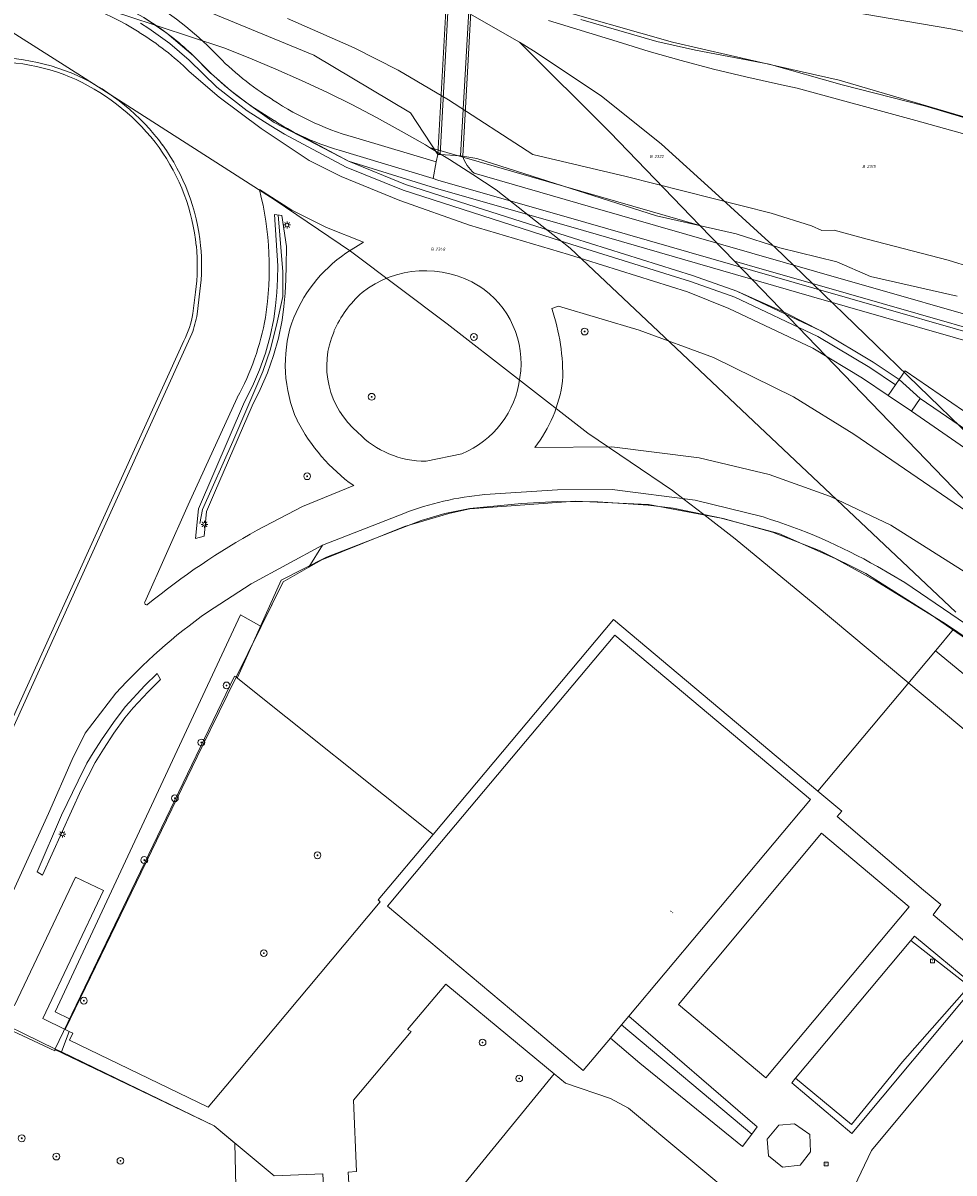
# Model space of a CAD drawing. Header units: metres. Extents: x 207466 to 209466, y 475780 to 477780.
# Tile 42 of 189: x 207701 to 207811, y 476785 to 476920. Entities that reach past the tile are written whole.
import ezdxf
from ezdxf.enums import TextEntityAlignment as Align

# ---------------------------------------------------------------- set-up
doc = ezdxf.new("R2010")
doc.units = ezdxf.units.M
doc.linetypes.add('IE-TERREINAFSCHEIDING-KUNSTMATIG', pattern=[0])
doc.layers.get('0').update_dxf_attribs({"color": 253, "linetype": 'CONTINUOUS'})
for name, color, linetype, lineweight, true_color in [('B-OG-WA-SLOOT_WATER-A', 7, 'CONTINUOUS', 0, 0x478c9a), ('B-RO-GR-BEPLANTING_CULTUUR_BODEMBEDEKKER-GV', 7, 'CONTINUOUS', 0, 0x6d8a47), ('B-RO-GR-BEPLANTING_CULTUUR_BOSPLANTSOEN-GV', 7, 'CONTINUOUS', 0, 0x6d8a47), ('B-RO-GR-BEPLANTING_CULTUUR_HEESTERS-GV', 7, 'CONTINUOUS', 0, 0x6d8a47), ('B-RO-GR-BOOM-S', 7, 'CONTINUOUS', 0, 0x6d8a47), ('B-RO-GR-GRAS-GV', 7, 'CONTINUOUS', 0, 0x6d8a47), ('B-RO-GR-GROENVOORZIENING-GV', 7, 'CONTINUOUS', 0, 0x6d8a47), ('B-RO-OG-BEBOUWING-GV', 7, 'CONTINUOUS', 0, 0xa50000), ('B-RO-OG-BEBOUWING_BASSIN-GV', 7, 'CONTINUOUS', 0, 0xa50000), ('B-RO-OG-WATER_SLOOT-GV', 7, 'CONTINUOUS', 0, 0x478c9a)]:
    doc.layers.add(name, color=color, linetype=linetype, lineweight=lineweight, true_color=true_color)
for name, color, linetype, lineweight in [('B-RO-IE-TERREINAFSCHEIDING_KUNSTMATIG_HEKWERK-G', 253, 'IE-TERREINAFSCHEIDING-KUNSTMATIG', 0), ('B-RO-KL-ET_LS_OV_LICHTMAST-S', 253, 'CONTINUOUS', 0), ('B-RO-KW-KUNSTWERK_DEK-GV', 253, 'CONTINUOUS', 0), ('B-RO-OG-BEBOUWING-T18', 7, 'CONTINUOUS', 0), ('B-RO-OG-TERREIN_CULTUURSCHEIDING-GV', 253, 'CONTINUOUS', 0), ('B-RO-RI-GWA_RIOOLPUT-S', 253, 'CONTINUOUS', 0), ('B-RO-VH-VERHARDING_ASFALT-GV', 253, 'CONTINUOUS', 0), ('B-RO-VH-VERHARDING_BEDRIJFSVLOERPLAAT-GV', 253, 'CONTINUOUS', 0), ('B-RO-VH-VERHARDING_BETON-GV', 253, 'CONTINUOUS', 0), ('B-RO-VH-VERHARDING_HALFVERHARDING-GV', 253, 'CONTINUOUS', 0), ('B-RO-VH-VERHARDING_TEGEL-GV', 253, 'CONTINUOUS', 0), ('B-WE-KG-GRENS_PERCEEL-GV', 150, 'CONTINUOUS', 18), ('B-WE-KG-GRENS_PERCEEL-S', 150, 'CONTINUOUS', 25)]:
    doc.layers.add(name, color=color, linetype=linetype, lineweight=lineweight)
doc.styles.add('NLCS-ISO', font='NLCS-ISO.ttf')
doc.styles.add('NLCS-ISO-M200-T18', font='NLCS-ISO.ttf', dxfattribs={"height": 1.8})

# ---------------------------------------------------------------- blocks, each defined once
blk = doc.blocks.new('SKL-ET_OV_LICHTMAST-SO1')
at = {"color": 0, "linetype": 'ByBlock', "lineweight": -2}
blk.add_circle((0, 0), 1, dxfattribs=at)
for points in [[(-1.25, 0), (-2, 0)], [(-1.4142, 1.4142), (-0.8839, 0.8839)], [(0, 2), (0, 1.25)], [(0.8839, 0.8839), (1.4142, 1.4142)], [(2, 0), (1.25, 0)], [(-1.4142, -1.4142), (-0.8839, -0.8839)], [(0, -1.25), (0, -2)], [(0.8839, -0.8839), (1.4142, -1.4142)]]:
    blk.add_open_spline(points, degree=1, dxfattribs=at)
blk = doc.blocks.new('SRI-PUT_INSPECTIEPUT_RIOOLPUT-SO1')
at = {"color": 0, "linetype": 'ByBlock', "lineweight": -2, "flags": 128}
blk.add_lwpolyline([(-1.125, -1.125), (1.125, -1.125), (1.125, 1.125), (-1.125, 1.125), (-1.125, -1.125)], dxfattribs=at)
at = {"color": 0, "linetype": 'ByBlock', "lineweight": -2, "insert": (0, 0.2828), "char_height": 1.5, "attachment_point": 5, "line_spacing_factor": 0.8, "style": 'NLCS-ISO'}
blk.add_mtext('{\\C0;r}', dxfattribs=at)
blk = doc.blocks.new('SGR-BOOM_01-SO1')
at = {"linetype": 'Continuous'}
h = blk.add_hatch(color=0, dxfattribs=at)
edge = h.paths.add_edge_path()
edge.add_arc((0, 0), 0.25, 0, 360)
at = {"color": 0, "linetype": 'ByBlock', "lineweight": -2}
for radius in [2, 0.25]:
    blk.add_circle((0, 0), radius, dxfattribs=at)
blk = doc.blocks.new('SKG-PERCEELNUMMER-SO')
at = {"style": 'NLCS-ISO', "oblique": 10, "flags": 1}
blk.add_attdef('GEMEENTECODE', text='', height=1.8, dxfattribs=at).set_placement((0, 2.55), align=Align.MIDDLE_CENTER)
at = {"style": 'NLCS-ISO', "oblique": 10}
blk.add_attdef('SECTIE', text='', height=1.8, dxfattribs=at).set_placement((-0.5, 0), align=Align.MIDDLE_RIGHT)
blk.add_attdef('PERCEELNUMMER', text='', height=1.8, dxfattribs=at).set_placement((0.5, 0), align=Align.MIDDLE_LEFT)

msp = doc.modelspace()

# ---------------------------------------------------------------- linework, layer by layer
at = {"layer": 'B-OG-WA-SLOOT_WATER-A', "flags": 128}
for points in [[(207732.16, 476920.89), (207740, 476917.43), (207745.18, 476914.79), (207751.11, 476911.3), (207761.05, 476904.88), (207772.06, 476902.29), (207789.14, 476897.98), (207793.86, 476896.48), (207795.08, 476895.91), (207796.54, 476895.95), (207800.43, 476894.9), (207809.99, 476892.43), (207823.89, 476888.1)], [(207820.1, 476904.98), (207806.16, 476908.88), (207792.2, 476912.7), (207789.99, 476913.16), (207786.15, 476914.01), (207782.33, 476914.93), (207778.53, 476915.94), (207774.75, 476917.02), (207770.99, 476918.18), (207762.89, 476920.66)]]:
    msp.add_lwpolyline(points, dxfattribs=at)
at = {"layer": 'B-RO-GR-BEPLANTING_CULTUUR_BODEMBEDEKKER-GV', "flags": 128}
msp.add_lwpolyline([(207772.36, 476803.42), (207771.49, 476802.38), (207786.83, 476789.53), (207787.46, 476790.39), (207772.36, 476803.42)], dxfattribs=at)
at = {"layer": 'B-RO-GR-BEPLANTING_CULTUUR_BOSPLANTSOEN-GV', "flags": 128}
for points in [[(207726.1, 476843.32), (207729.04, 476849.29), (207726.63, 476850.66), (207704.79, 476803.94), (207706.57, 476803.05), (207722.09, 476835.18), (207726.1, 476843.32)], [(207810.6, 476848.98), (207808.51, 476846.49), (207808.46, 476846.43), (207821.56, 476835.69)], [(207824.52, 476839.32), (207810.6, 476848.98)]]:
    msp.add_lwpolyline(points, dxfattribs=at)
at = {"layer": 'B-RO-GR-BEPLANTING_CULTUUR_HEESTERS-GV', "flags": 128}
msp.add_lwpolyline([(207731.5, 476897.71), (207730.62, 476897.83), (207731, 476891.75), (207730.97, 476890.18), (207730.89, 476888.62), (207730.74, 476887.07), (207730.53, 476885.52), (207730.11, 476883.49), (207729.55, 476881.49), (207728.86, 476879.53), (207728.04, 476877.61), (207727.1, 476875.76), (207721.66, 476863.17), (207721.33, 476859.66), (207722.35, 476859.92), (207722.6, 476862.85), (207723.55, 476865.03), (207727.98, 476875.28), (207728.95, 476877.19), (207729.8, 476879.17), (207730.51, 476881.2), (207731.08, 476883.27), (207731.52, 476885.37), (207731.73, 476886.96), (207731.89, 476888.55), (207731.97, 476890.15), (207732, 476891.75), (207732.02, 476894.05), (207731.5, 476897.71)], dxfattribs=at)
at = {"layer": 'B-RO-GR-GRAS-GV', "flags": 128}
for points in [[(207740.6, 476906.72), (207749.68, 476904.02), (207749.88, 476904.89), (207746.63, 476909.78), (207735.27, 476916.57), (207719.25, 476923.19), (207710.3, 476926.62), (207705.74, 476928.21), (207697.28, 476930.12), (207686.95, 476932.04), (207674.03, 476935.16)], [(207828.19, 476916.02), (207810.29, 476919.68), (207794.85, 476922.3)], [(207766.7, 476920.77), (207775.64, 476918.17), (207780.2, 476917.17), (207788.89, 476915.5), (207797.5, 476913.08), (207807.2, 476910.59), (207816.54, 476907.83)], [(207733.77, 476907.08), (207739.35, 476904.09), (207749.59, 476900.9), (207767.02, 476895.92), (207793.86, 476888.16), (207819.05, 476880.95), (207841.54, 476874.43)], [(207794.14, 476889.12), (207767.3, 476896.88), (207749.87, 476901.86), (207749.3, 476902.04), (207738.26, 476905.39)], [(207775.62, 476897.64), (207754.46, 476904.41), (207752.79, 476904.69)], [(207739.35, 476904.09), (207746.05, 476901.35), (207754.36, 476898.69), (207765.86, 476895.01), (207779.86, 476890.62), (207785.09, 476888.8), (207794.98, 476884.11), (207801.14, 476880.42), (207804.19, 476878.37), (207804.91, 476879.42), (207832.39, 476860.57)], [(207841.54, 476874.43), (207819.05, 476880.95), (207793.86, 476888.16), (207767.02, 476895.92), (207749.59, 476900.9), (207739.35, 476904.09)], [(207754.14, 476902.66), (207767.85, 476898.72), (207794.52, 476891.07), (207819.73, 476883.85), (207841.34, 476877.64)], [(207811.04, 476888.21), (207800.83, 476890.51), (207796.86, 476892.22), (207790.16, 476893.9), (207785.02, 476895.53), (207775.62, 476897.64)], [(207841.83, 476875.39), (207819.32, 476881.91), (207794.14, 476889.12)]]:
    msp.add_lwpolyline(points, dxfattribs=at)
at = {"layer": 'B-RO-GR-GRAS-GV'}
for centre, radius, start, end in [((207696.67, 476890.82), 37.44, 43.8345, 60.4897), ((207748.07, 476940.14), 33.79, 223.7986, 238.4691), ((207749.6, 476940.21), 34.68, 236.374, 254.9657), ((207745.65, 476931.82), 27.45, 244.3541, 254.363), ((207757.25, 476906.2), 4.71, 198.6214, 228.6546)]:
    msp.add_arc(centre, radius, start, end, dxfattribs=at)
at = {"layer": 'B-RO-GR-GROENVOORZIENING-GV', "flags": 128}
for points in [[(207716.25, 476920.36), (207715.25, 476921.01)], [(207714.86, 476920.36), (207715.84, 476919.73), (207718.29, 476917.95), (207720.56, 476915.97), (207723.82, 476912.81), (207727.42, 476910), (207730.21, 476908.24), (207731.8, 476907.27), (207739.07, 476903.4), (207745.76, 476900.66), (207765.63, 476894.29), (207779.62, 476889.91), (207784.85, 476888.09), (207794.6, 476883.46), (207800.74, 476879.79), (207803.77, 476877.75), (207804.19, 476878.37), (207801.14, 476880.42), (207794.98, 476884.11), (207785.09, 476888.8), (207779.86, 476890.62), (207765.86, 476895.01), (207754.36, 476898.69), (207746.05, 476901.35), (207739.35, 476904.09), (207733.77, 476907.08)], [(207730.62, 476908.86), (207727.85, 476910.61)], [(207717.18, 476843.06), (207716.8, 476843.77), (207715.36, 476842.37), (207713.05, 476839.83), (207711.65, 476837.99), (207710.24, 476835.94), (207709.28, 476834.43), (207708.52, 476833.19), (207707.49, 476831.11), (207705.55, 476827.09), (207702.69, 476820.42), (207703.31, 476820.02), (207707.86, 476830.06), (207709.51, 476833.3), (207710.47, 476834.84), (207711.69, 476836.73), (207713.01, 476838.55), (207713.96, 476839.71), (207715.74, 476841.61), (207717.18, 476843.06)], [(207805.57, 476812.33), (207812.45, 476806.94), (207804.58, 476798.03), (207798.6, 476790.68), (207792, 476796.11), (207791.54, 476795.57), (207798.61, 476789.6), (207813.1, 476806.97), (207805.99, 476812.83), (207805.57, 476812.33)]]:
    msp.add_lwpolyline(points, dxfattribs=at)
at = {"layer": 'B-RO-GR-GROENVOORZIENING-GV'}
for centre, radius, start, end in [((207697.23, 476891.53), 34.53, 46.3186, 56.5791), ((207751.94, 476945.12), 42.08, 222.8399, 235.0896), ((207745.55, 476931.62), 27.22, 236.7252, 244.3542)]:
    msp.add_arc(centre, radius, start, end, dxfattribs=at)
at = {"layer": 'B-RO-IE-TERREINAFSCHEIDING_KUNSTMATIG_HEKWERK-G', "flags": 128}
for points in [[(207657.55, 476887.64), (207665.68, 476905.53), (207666.46, 476907.17), (207668.34, 476910.28), (207669.86, 476912.47), (207672.21, 476915.22), (207673.95, 476916.93), (207676.4, 476919.01), (207678.86, 476920.71), (207682.29, 476922.54), (207685.2, 476923.84), (207688.23, 476924.85), (207691.33, 476925.57), (207696.92, 476926.08), (207702.51, 476925.68), (207705.85, 476924.96), (207709.1, 476923.93), (207712.24, 476922.61), (207715.25, 476921.01), (207717.94, 476919.17), (207721.08, 476916.51), (207723.2, 476914.38), (207725.46, 476912.41), (207727.85, 476910.61), (207730.58, 476908.63), (207739.35, 476904.09), (207746.05, 476901.35), (207754.36, 476898.69), (207765.86, 476895.01), (207779.86, 476890.62), (207785.09, 476888.8), (207790.96, 476886.16), (207794.98, 476884.11), (207801.14, 476880.42), (207804.19, 476878.37)], [(207721.83, 476861.44), (207722.14, 476863.08), (207725.7, 476871.09), (207729.26, 476879.33), (207730.15, 476881.97), (207730.94, 476885.14), (207731.61, 476888.17), (207731.6, 476891.05), (207731.07, 476897.77)], [(207721.83, 476861.44), (207722.14, 476863.08), (207725.7, 476871.09), (207729.26, 476879.33), (207730.15, 476881.97), (207730.94, 476885.14), (207731.61, 476888.17), (207731.6, 476891.05), (207731.07, 476897.77)], [(207804.19, 476878.37), (207806.69, 476876.14)], [(207854.07, 476843.65), (207830.85, 476859.61), (207806.69, 476876.14)], [(207734.68, 476856.29), (207736.21, 476857.16), (207745.92, 476861.09), (207751.15, 476862.62), (207753.62, 476863.17), (207766.04, 476864.05), (207774.68, 476863.67), (207783.25, 476862.07), (207790.02, 476860.27), (207796.68, 476857.29), (207801.39, 476854.72), (207809.66, 476849.63), (207810.6, 476848.98)], [(207726.1, 476843.32), (207731.64, 476854.57), (207734.68, 476856.29)], [(207808.51, 476846.49), (207810.6, 476848.98)], [(207810.6, 476848.98), (207824.52, 476839.32), (207837.43, 476830.38), (207856.41, 476816.92), (207861.11, 476812.99), (207866.79, 476807.51), (207873.14, 476800.1), (207877.75, 476793.51), (207887.44, 476779.35), (207898.71, 476763.29), (207907.5, 476750.51), (207922.81, 476728.55)], [(207794.6, 476829.92), (207808.46, 476846.43)], [(207808.46, 476846.43), (207808.51, 476846.49)], [(207705.98, 476801.83), (207722.09, 476835.18), (207726.1, 476843.32)], [(207704.84, 476799.53), (207704.76, 476799.35), (207695.33, 476803.73), (207692.77, 476800.29), (207686.86, 476795.23), (207680.24, 476791.26), (207673.9, 476788.85), (207668.58, 476787.77), (207662.24, 476787.96), (207655.8, 476788.99), (207650.8, 476790.98), (207645.29, 476794.19)]]:
    msp.add_lwpolyline(points, dxfattribs=at)
at = {"layer": 'B-RO-KW-KUNSTWERK_DEK-GV', "flags": 128}
msp.add_lwpolyline([(207754.02, 476926.66), (207753.78, 476926.67), (207753.68, 476926.67), (207751.32, 476926.79), (207751.08, 476926.81), (207749.88, 476904.89), (207750.12, 476904.87), (207752.55, 476904.71), (207752.79, 476904.69), (207754.02, 476926.66)], dxfattribs=at)
at = {"layer": 'B-RO-OG-BEBOUWING-GV', "flags": 128}
for points in [[(207793.77, 476828.92), (207770.7, 476848.28), (207750.31, 476823.99), (207743.92, 476816.37), (207760.96, 476802.07), (207766.99, 476797.01), (207770.18, 476800.81), (207771.49, 476802.38), (207772.36, 476803.42), (207793.77, 476828.92)], [(207788.66, 476788.93), (207788.81, 476786.97), (207790.47, 476785.65), (207792.55, 476785.87), (207793.75, 476787.46), (207793.66, 476789.47), (207791.89, 476790.76), (207790.02, 476790.58), (207788.66, 476788.93)]]:
    msp.add_lwpolyline(points, dxfattribs=at)
at = {"layer": 'B-RO-OG-BEBOUWING_BASSIN-GV', "flags": 128}
for points in [[(207795.06, 476824.95), (207778.19, 476804.79), (207788.51, 476796.16), (207805.38, 476816.28), (207795.06, 476824.95)], [(207832.27, 476758.39), (207845.85, 476774.7), (207812.98, 476802.07), (207800.96, 476787.61), (207798.49, 476782.49), (207832.27, 476758.39)]]:
    msp.add_lwpolyline(points, dxfattribs=at)
at = {"layer": 'B-RO-OG-TERREIN_CULTUURSCHEIDING-GV', "flags": 128}
for points in [[(207720.59, 476914.66), (207724.1, 476911.61), (207729.04, 476907.95), (207734.69, 476904.18), (207738.46, 476902.3), (207745.38, 476899.46), (207753.61, 476896.57), (207765.26, 476893.1), (207779.26, 476888.71), (207784.13, 476886.76), (207794.02, 476882.07), (207799.89, 476878.55), (207802.92, 476876.51), (207803.77, 476877.75), (207800.74, 476879.79), (207794.6, 476883.46), (207784.85, 476888.09), (207779.62, 476889.91), (207765.63, 476894.29), (207745.76, 476900.66), (207739.07, 476903.4), (207731.8, 476907.27), (207730.21, 476908.24), (207727.42, 476910), (207723.82, 476912.81), (207720.56, 476915.97), (207718.29, 476917.95), (207715.84, 476919.73), (207714.86, 476920.36)], [(207739.04, 476893.25), (207741.09, 476894.54), (207736.75, 476896.3), (207732.67, 476898.33), (207728.85, 476900.76)], [(207731.5, 476897.71), (207732.02, 476894.05), (207732, 476891.75), (207731.97, 476890.15), (207731.89, 476888.55), (207731.73, 476886.96), (207731.52, 476885.37), (207731.08, 476883.27), (207730.51, 476881.2), (207729.8, 476879.17), (207728.95, 476877.19), (207727.98, 476875.28), (207723.55, 476865.03), (207722.6, 476862.85), (207722.35, 476859.92), (207721.33, 476859.66), (207721.66, 476863.17), (207727.1, 476875.76), (207728.04, 476877.61), (207728.86, 476879.53), (207729.55, 476881.49), (207730.11, 476883.49), (207730.53, 476885.52), (207730.74, 476887.07), (207730.89, 476888.62), (207730.97, 476890.18), (207731, 476891.75), (207730.62, 476897.83), (207731.5, 476897.71)], [(207721.01, 476886.16), (207721.32, 476888.66)], [(207943.08, 476714.14), (207926.9, 476737.4), (207921.18, 476745.64), (207909.05, 476763.1), (207891.93, 476787.92), (207876.45, 476810.24), (207871.06, 476817.38), (207865.02, 476824.26), (207857.45, 476831.17), (207849.62, 476837.05), (207818.87, 476858.25), (207798.86, 476871.93), (207791.76, 476876.33), (207782.34, 476880.97), (207773.59, 476884.21), (207764.09, 476887.02), (207763.29, 476886.74)], [(207687.61, 476811.83), (207696.98, 476832.38), (207707, 476854.41), (207719.95, 476882.93)], [(207726.23, 476876.24), (207720.47, 476863.62), (207715.34, 476852.17)], [(207854.07, 476843.65), (207830.85, 476859.61), (207806.69, 476876.14), (207805.67, 476874.65), (207813.56, 476869.2), (207830.16, 476857.78), (207854.22, 476841.29), (207861.61, 476835.66), (207868.02, 476829.81), (207873.56, 476823.92), (207878.88, 476817.23), (207892.8, 476797.26), (207909.66, 476772.97), (207926.35, 476748.86), (207943.29, 476724.44), (207959.86, 476700.52), (207976.61, 476676.4), (207993.21, 476652.43)], [(207761.29, 476870.36), (207770.37, 476870.45), (207780.66, 476869.17), (207788.88, 476867.21), (207796.12, 476864.6), (207803.21, 476861.22), (207813.05, 476855.05), (207837.46, 476838.35), (207857.11, 476824.62), (207865.2, 476818.07), (207871.4, 476812.1), (207877.26, 476805.25), (207882.52, 476798.16), (207898.46, 476775.08), (207915.06, 476751.11), (207916.75, 476748.67), (207933.13, 476725.06), (207940.08, 476714.93), (207941.32, 476712.97)], [(207748.47, 476868.77), (207752.68, 476869.64)], [(207728.59, 476860.63), (207733.93, 476863.42), (207739.95, 476865.89)], [(207788.18, 476862.2), (207780.18, 476864.19), (207770.4, 476865.42), (207763.94, 476865.4), (207755.4, 476864.84)], [(207734.68, 476856.29), (207731.64, 476854.57), (207729.04, 476849.29), (207726.1, 476843.32), (207749.3, 476824.8), (207770.54, 476850.11), (207794.6, 476829.92), (207808.46, 476846.43), (207808.51, 476846.49), (207810.6, 476848.98), (207809.66, 476849.63), (207801.39, 476854.72), (207796.68, 476857.29), (207790.02, 476860.27), (207783.25, 476862.07), (207774.68, 476863.67), (207766.04, 476864.05), (207753.62, 476863.17), (207751.15, 476862.62), (207745.92, 476861.09), (207736.21, 476857.16), (207734.68, 476856.29)], [(207745.85, 476862.62), (207736.28, 476858.87), (207734.68, 476856.29), (207736.21, 476857.16), (207745.92, 476861.09), (207751.15, 476862.62), (207753.62, 476863.17), (207766.04, 476864.05), (207774.68, 476863.67), (207783.25, 476862.07), (207790.02, 476860.27), (207796.68, 476857.29), (207801.39, 476854.72), (207809.66, 476849.63), (207810.6, 476848.98)], [(207729.04, 476849.29), (207731.64, 476854.57), (207734.68, 476856.29), (207736.28, 476858.87), (207727.86, 476854.31), (207722.74, 476850.99)], [(207940.02, 476703.16), (207938.88, 476706.88), (207936.09, 476711.87), (207920.72, 476734.09), (207919.4, 476735.99), (207898.36, 476766.37), (207879.98, 476792.95), (207873.7, 476801.67), (207868.26, 476808.14), (207861.7, 476814.47), (207854.91, 476820.07), (207848.12, 476824.85), (207831.95, 476836.04), (207804.88, 476854.49), (207801.64, 476856.37)], [(207711.95, 476841.44), (207708.32, 476836.75), (207706.79, 476833.65), (207704, 476827.29), (207697.61, 476813.31), (207694.77, 476807.21), (207700.02, 476804.67), (207707.2, 476819.78), (207710.49, 476818.23), (207703.33, 476803.13), (207705.98, 476801.83), (207706.57, 476803.05), (207704.79, 476803.94), (207726.63, 476850.66), (207729.04, 476849.29)], [(207810.6, 476848.98), (207824.52, 476839.32)], [(207821.56, 476835.69), (207808.46, 476846.43), (207794.6, 476829.92), (207797.44, 476827.54), (207796.91, 476826.92), (207807.05, 476818.27), (207809.11, 476816.55), (207808.21, 476815.34), (207814.65, 476809.92)], [(207717.18, 476843.06), (207715.74, 476841.61), (207713.96, 476839.71), (207713.01, 476838.55), (207711.69, 476836.73), (207710.47, 476834.84), (207709.51, 476833.3), (207707.86, 476830.06), (207703.31, 476820.02), (207702.69, 476820.42), (207705.55, 476827.09), (207707.49, 476831.11), (207708.52, 476833.19), (207709.28, 476834.43), (207710.24, 476835.94), (207711.65, 476837.99), (207713.05, 476839.83), (207715.36, 476842.37), (207716.8, 476843.77), (207717.18, 476843.06)], [(207749.3, 476824.8), (207726.1, 476843.32), (207722.09, 476835.18), (207706.57, 476803.05), (207705.98, 476801.83), (207706.44, 476801.6), (207706.86, 476801.4), (207706.49, 476800.58), (207722.83, 476792.72), (207724.89, 476795.17), (207743.07, 476816.9), (207742.83, 476817.1), (207749.3, 476824.8)], [(207805.57, 476812.33), (207792, 476796.11), (207798.6, 476790.68), (207804.58, 476798.03), (207812.45, 476806.94), (207805.57, 476812.33)], [(207763.56, 476796.64), (207759.26, 476800.19), (207750.79, 476807.19), (207746.3, 476801.83), (207746.71, 476801.6), (207739.93, 476793.51), (207740.3, 476785.14), (207739.31, 476785.06), (207739.56, 476780.4), (207740.53, 476780.46), (207740.97, 476773.38), (207753.04, 476773.2), (207755.07, 476776.11), (207749.89, 476779.92), (207763.56, 476796.64)], [(207699.57, 476769.8), (207705.88, 476769.43), (207705.77, 476771.28), (207710.29, 476773.73), (207732.86, 476773.49), (207732.53, 476767.87), (207737.05, 476767.6), (207736.75, 476773.44), (207736.62, 476778.68), (207737.18, 476778.7), (207736.98, 476781.22), (207736.5, 476781.2), (207736.31, 476784.84), (207730.59, 476784.62), (207723.53, 476790.5), (207705.52, 476799.2), (207704.84, 476799.53), (207695.48, 476804.08)], [(207770.18, 476793.72), (207764.89, 476795.54), (207763.56, 476796.64), (207749.89, 476779.92), (207755.07, 476776.11), (207757.93, 476780.23), (207773.02, 476769.67), (207776.53, 476774.96), (207779.6, 476772.83), (207786.05, 476781.11), (207772.33, 476792.59), (207770.18, 476793.72)]]:
    msp.add_lwpolyline(points, dxfattribs=at)
at = {"layer": 'B-RO-OG-TERREIN_CULTUURSCHEIDING-GV'}
for centre, radius, start, end in [((207697.49, 476892.2), 32.07, 57.5683, 83.7186), ((207697.71, 476891.45), 32.58, 45.4143, 58.6007), ((207697.35, 476891.5), 24.31, 65.9687, 96.9025), ((207696.41, 476890.44), 25.66, 36.4815, 65.0041), ((207697.36, 476891.64), 24.18, 5.8496, 35.5449), ((207692.22, 476891.51), 37.78, 351.1372, 14.1611), ((207697.96, 476891.83), 23.57, 352.2677, 5.5455), ((207748.64, 476879.19), 17.02, 124.3286, 159.8624), ((207748.38, 476879.13), 12.06, 58.5592, 128.1214), ((207748.84, 476880.31), 10.82, 350.9929, 57.3691), ((207749.61, 476878.86), 13.06, 131.6501, 156.5555), ((207740.13, 476878.92), 24.44, 358.2661, 18.6553), ((207710.76, 476887.72), 10.36, 332.4869, 351.3062), ((207699.69, 476890.88), 30.31, 331.1304, 350.1546), ((207748.02, 476880.14), 16.13, 162.2524, 204), ((207746.93, 476879.98), 10.15, 156.3367, 230.3789), ((207748.5, 476879.93), 11.1, 292.0793, 353.2006), ((207748.17, 476880.44), 16.54, 322.4756, 352.1484), ((207752.47, 476883.48), 21.59, 207.3106, 234.5687), ((207748.35, 476879.63), 10.87, 223.4437, 270.6193), ((207758.4, 476830.22), 34.74, 94.9586, 111.1805), ((207767.91, 476796.9), 68.37, 60.4352, 72.7533), ((207771.2, 476783.77), 87.89, 119.0014, 129.1247), ((207715.56, 476852.09), 0.232, 159.6025, 323.356), ((207759.53, 476798.54), 64.07, 125.0466, 137.9589)]:
    msp.add_arc(centre, radius, start, end, dxfattribs=at)
at = {"layer": 'B-RO-OG-WATER_SLOOT-GV', "flags": 128}
for points in [[(207719.25, 476923.19), (207735.27, 476916.57), (207746.63, 476909.78), (207749.88, 476904.89), (207750.12, 476904.87), (207752.55, 476904.71), (207752.79, 476904.69), (207754.46, 476904.41), (207775.62, 476897.64), (207785.02, 476895.53), (207790.16, 476893.9), (207796.86, 476892.22), (207800.83, 476890.51), (207811.04, 476888.21)], [(207794.85, 476922.3), (207810.29, 476919.68), (207828.19, 476916.02)], [(207823.89, 476888.1), (207809.99, 476892.43), (207800.43, 476894.9), (207796.54, 476895.95), (207795.08, 476895.91), (207793.86, 476896.48), (207789.14, 476897.98), (207772.06, 476902.29), (207761.05, 476904.88), (207751.11, 476911.3), (207745.18, 476914.79), (207740, 476917.43), (207732.16, 476920.89)], [(207762.89, 476920.66), (207770.99, 476918.18), (207774.75, 476917.02), (207778.53, 476915.94), (207782.33, 476914.93), (207786.15, 476914.01), (207789.99, 476913.16), (207792.2, 476912.7), (207806.16, 476908.88), (207820.1, 476904.98)], [(207816.54, 476907.83), (207807.2, 476910.59), (207797.5, 476913.08), (207788.89, 476915.5), (207780.2, 476917.17), (207775.64, 476918.17), (207766.7, 476920.77)]]:
    msp.add_lwpolyline(points, dxfattribs=at)
at = {"layer": 'B-RO-VH-VERHARDING_ASFALT-GV', "flags": 128}
for points in [[(207813.56, 476869.2), (207805.67, 476874.65), (207802.92, 476876.51), (207799.89, 476878.55), (207794.02, 476882.07), (207784.13, 476886.76), (207779.26, 476888.71), (207765.26, 476893.1), (207753.61, 476896.57), (207745.38, 476899.46), (207738.46, 476902.3), (207734.69, 476904.18), (207729.04, 476907.95), (207724.1, 476911.61), (207720.59, 476914.66)], [(207728.85, 476900.76), (207732.67, 476898.33), (207736.75, 476896.3), (207741.09, 476894.54), (207739.04, 476893.25)], [(207721.32, 476888.66), (207721.01, 476886.16)], [(207721.5, 476886.09), (207721.84, 476888.78)], [(207721.84, 476888.78), (207721.5, 476886.09)], [(207763.29, 476886.74), (207764.09, 476887.02), (207773.59, 476884.21), (207782.34, 476880.97), (207791.76, 476876.33), (207798.86, 476871.93), (207818.87, 476858.25), (207849.62, 476837.05), (207857.45, 476831.17), (207865.02, 476824.26), (207871.06, 476817.38), (207876.45, 476810.24), (207891.93, 476787.92), (207909.05, 476763.1), (207921.18, 476745.64), (207926.9, 476737.4), (207943.08, 476714.14)], [(207719.95, 476882.93), (207707, 476854.41), (207696.98, 476832.38), (207687.61, 476811.83)], [(207688.07, 476811.62), (207697.43, 476832.17), (207707.46, 476854.2), (207720.88, 476883.76)], [(207720.88, 476883.76), (207707.46, 476854.2)], [(207715.34, 476852.17), (207720.47, 476863.62), (207726.23, 476876.24)], [(207933.13, 476725.06), (207916.75, 476748.67), (207915.06, 476751.11), (207898.46, 476775.08), (207882.52, 476798.16), (207877.26, 476805.25), (207871.4, 476812.1), (207865.2, 476818.07), (207857.11, 476824.62), (207837.46, 476838.35), (207813.05, 476855.05), (207803.21, 476861.22), (207796.12, 476864.6), (207788.88, 476867.21), (207780.66, 476869.17), (207770.37, 476870.45), (207761.29, 476870.36)], [(207752.68, 476869.64), (207748.47, 476868.77)], [(207739.95, 476865.89), (207733.93, 476863.42), (207728.59, 476860.63)], [(207755.4, 476864.84), (207763.94, 476865.4), (207770.4, 476865.42), (207780.18, 476864.19), (207788.18, 476862.2)], [(207727.86, 476854.31), (207736.28, 476858.87), (207745.85, 476862.62)], [(207801.64, 476856.37), (207804.88, 476854.49), (207831.95, 476836.04), (207848.12, 476824.85), (207854.91, 476820.07), (207861.7, 476814.47), (207868.26, 476808.14), (207873.7, 476801.67), (207879.98, 476792.95), (207898.36, 476766.37), (207919.4, 476735.99), (207920.72, 476734.09), (207936.09, 476711.87), (207938.88, 476706.88), (207940.02, 476703.16)], [(207707.46, 476854.2), (207697.43, 476832.17), (207688.07, 476811.62)], [(207722.74, 476850.99), (207727.86, 476854.31)], [(207691.89, 476802.53), (207693.62, 476804.98), (207694.77, 476807.21), (207697.61, 476813.31), (207704, 476827.29), (207706.79, 476833.65), (207708.32, 476836.75), (207711.95, 476841.44)]]:
    msp.add_lwpolyline(points, dxfattribs=at)
at = {"layer": 'B-RO-VH-VERHARDING_ASFALT-GV'}
for centre, radius, start, end in [((207697.49, 476892.2), 32.07, 57.5683, 83.7186), ((207697.71, 476891.45), 32.58, 45.4143, 58.6007), ((207697.36, 476891.52), 24.78, 65.9434, 96.9223), ((207697.36, 476891.52), 24.78, 65.9434, 96.9223), ((207697.35, 476891.5), 24.31, 65.9687, 96.9025), ((207696.41, 476890.44), 25.66, 36.4815, 65.0041), ((207696.41, 476890.45), 26.15, 36.4674, 65.0126), ((207696.41, 476890.45), 26.15, 36.4674, 65.0126), ((207697.36, 476891.64), 24.18, 5.8496, 35.5449), ((207697.36, 476891.64), 24.69, 5.8573, 35.5526), ((207697.36, 476891.64), 24.69, 5.8573, 35.5526), ((207692.22, 476891.51), 37.78, 351.1372, 14.1611), ((207697.96, 476891.83), 23.57, 352.2677, 5.5455), ((207697.98, 476891.83), 24.05, 352.7048, 5.5485), ((207697.98, 476891.83), 24.05, 352.7048, 5.5485), ((207748.64, 476879.19), 17.02, 124.3286, 159.8624), ((207748.38, 476879.13), 12.06, 58.5592, 128.1214), ((207748.84, 476880.31), 10.82, 350.9929, 57.3691), ((207749.61, 476878.86), 13.06, 131.6501, 156.5555), ((207740.13, 476878.92), 24.44, 358.2661, 18.6553), ((207710.76, 476887.72), 10.36, 332.4869, 351.3062), ((207710.76, 476887.72), 10.87, 338.6108, 351.386), ((207710.76, 476887.72), 10.87, 338.6108, 351.386), ((207699.69, 476890.88), 30.31, 331.1304, 350.1546), ((207748.02, 476880.14), 16.13, 162.2524, 204), ((207746.93, 476879.98), 10.15, 156.3367, 230.3789), ((207748.5, 476879.93), 11.1, 292.0793, 353.2006), ((207748.17, 476880.44), 16.54, 322.4756, 352.1484), ((207752.47, 476883.48), 21.59, 207.3106, 234.5687), ((207748.35, 476879.63), 10.87, 223.4437, 270.6193), ((207758.4, 476830.22), 34.74, 94.9586, 111.1805), ((207767.91, 476796.9), 68.37, 60.4352, 72.7533), ((207771.2, 476783.77), 87.89, 119.0014, 129.1247), ((207715.56, 476852.09), 0.232, 159.6025, 323.356), ((207759.53, 476798.54), 64.07, 125.0466, 137.9589)]:
    msp.add_arc(centre, radius, start, end, dxfattribs=at)
at = {"layer": 'B-RO-VH-VERHARDING_BEDRIJFSVLOERPLAAT-GV', "flags": 128}
msp.add_lwpolyline([(207751.32, 476926.79), (207750.12, 476904.87), (207752.55, 476904.71), (207753.78, 476926.67), (207753.68, 476926.67), (207751.32, 476926.79)], dxfattribs=at)
at = {"layer": 'B-RO-VH-VERHARDING_BETON-GV', "flags": 128}
for points in [[(207715.25, 476921.01), (207716.25, 476920.36)], [(207727.85, 476910.61), (207730.62, 476908.86)], [(207738.26, 476905.39), (207749.3, 476902.04), (207749.68, 476904.02), (207740.6, 476906.72)], [(207752.79, 476904.69), (207752.55, 476904.71), (207750.12, 476904.87), (207749.88, 476904.89), (207749.68, 476904.02), (207749.3, 476902.04), (207749.87, 476901.86), (207767.3, 476896.88), (207794.14, 476889.12), (207819.32, 476881.91), (207841.83, 476875.39)], [(207841.34, 476877.64), (207819.73, 476883.85), (207794.52, 476891.07), (207767.85, 476898.72), (207754.14, 476902.66)]]:
    msp.add_lwpolyline(points, dxfattribs=at)
at = {"layer": 'B-RO-VH-VERHARDING_BETON-GV'}
for centre, radius, start, end in [((207696.67, 476890.82), 37.44, 43.8345, 60.4897), ((207697.23, 476891.53), 34.53, 46.3186, 56.5791), ((207751.94, 476945.12), 42.08, 222.8399, 235.0896), ((207748.07, 476940.14), 33.79, 223.7986, 238.4691), ((207749.6, 476940.21), 34.68, 236.374, 254.9657), ((207745.55, 476931.62), 27.22, 236.7252, 244.3542), ((207745.65, 476931.82), 27.45, 244.3541, 254.363), ((207757.25, 476906.2), 4.71, 198.6214, 228.6546)]:
    msp.add_arc(centre, radius, start, end, dxfattribs=at)
at = {"layer": 'B-RO-VH-VERHARDING_HALFVERHARDING-GV', "flags": 128}
msp.add_lwpolyline([(207694.77, 476807.21), (207693.62, 476804.98), (207694.77, 476804.43), (207695.48, 476804.08), (207704.84, 476799.53), (207705.52, 476799.2), (207706.44, 476801.6), (207705.98, 476801.83), (207703.33, 476803.13), (207710.49, 476818.23), (207707.2, 476819.78), (207700.02, 476804.67), (207694.77, 476807.21)], dxfattribs=at)
at = {"layer": 'B-RO-VH-VERHARDING_TEGEL-GV', "flags": 128}
for points in [[(207804.91, 476879.42), (207804.19, 476878.37), (207803.77, 476877.75), (207802.92, 476876.51), (207805.67, 476874.65), (207806.69, 476876.14), (207830.85, 476859.61), (207854.07, 476843.65), (207854.33, 476844.03), (207855.01, 476845.06), (207832.39, 476860.57), (207804.91, 476879.42)], [(207814.65, 476809.92), (207808.21, 476815.34), (207809.11, 476816.55), (207807.05, 476818.27), (207796.91, 476826.92), (207797.44, 476827.54), (207794.6, 476829.92), (207770.54, 476850.11), (207749.3, 476824.8), (207742.83, 476817.1), (207743.07, 476816.9), (207724.89, 476795.17), (207722.83, 476792.72), (207706.49, 476800.58), (207706.86, 476801.4), (207706.44, 476801.6), (207705.52, 476799.2), (207723.53, 476790.5), (207730.59, 476784.62)], [(207786.83, 476789.53), (207785.76, 476788.08), (207773.64, 476797.87), (207770.18, 476800.81), (207766.99, 476797.01), (207760.96, 476802.07), (207743.92, 476816.37), (207750.31, 476823.99), (207770.7, 476848.28), (207793.77, 476828.92), (207772.36, 476803.42), (207787.46, 476790.39), (207786.83, 476789.53)], [(207795.06, 476824.95), (207805.38, 476816.28), (207788.51, 476796.16), (207778.19, 476804.79), (207795.06, 476824.95)], [(207798.61, 476789.6), (207791.54, 476795.57), (207792, 476796.11), (207805.57, 476812.33), (207805.99, 476812.83), (207813.1, 476806.97), (207798.61, 476789.6)], [(207739.56, 476780.4), (207739.31, 476785.06), (207740.3, 476785.14), (207739.93, 476793.51), (207746.71, 476801.6), (207746.3, 476801.83), (207750.79, 476807.19), (207759.26, 476800.19), (207763.56, 476796.64), (207764.89, 476795.54), (207770.18, 476793.72), (207772.33, 476792.59), (207786.05, 476781.11)], [(207771.49, 476802.38), (207770.18, 476800.81), (207773.64, 476797.87), (207785.76, 476788.08), (207786.83, 476789.53), (207771.49, 476802.38)], [(207832.27, 476758.39), (207798.49, 476782.49), (207800.96, 476787.61), (207812.98, 476802.07), (207845.85, 476774.7), (207832.27, 476758.39)], [(207788.66, 476788.93), (207790.02, 476790.58), (207791.89, 476790.76), (207793.66, 476789.47), (207793.75, 476787.46), (207792.55, 476785.87), (207790.47, 476785.65), (207788.81, 476786.97), (207788.66, 476788.93)]]:
    msp.add_lwpolyline(points, dxfattribs=at)
at = {"layer": 'B-WE-KG-GRENS_PERCEEL-GV'}
for points in [[(207684.45, 476930.37), (207713.22, 476921.21), (207724.66, 476917.42), (207727.73, 476916.21), (207730.77, 476914.94), (207733.79, 476913.61), (207736.77, 476912.21), (207739.73, 476910.75), (207742.65, 476909.23), (207745.54, 476907.64), (207748.4, 476906), (207748.87, 476905.72), (207780.72, 476896.52), (207779.66, 476897.62), (207770.17, 476907.45), (207759.5, 476918.11), (207750.61, 476923.21), (207731.89, 476928.36), (207694.63, 476938.85)], [(207750.61, 476923.21), (207759.5, 476918.11), (207761.13, 476917.09), (207769.11, 476911.8), (207776.2, 476906.08), (207782.51, 476900.38), (207788.43, 476894.99), (207789.59, 476893.93), (207794, 476889.67), (207827.09, 476880.19)], [(207762.31, 476922.41), (207777.51, 476918.09), (207784.33, 476916.54), (207784.34, 476916.54), (207792.44, 476914.7), (207797.12, 476913.63), (207812.11, 476909.22), (207812.13, 476909.21), (207812.6, 476909.08), (207812.84, 476909.01), (207812.85, 476909.01), (207827.09, 476905.48), (207827.14, 476905.46), (207839.42, 476902.42), (207839.48, 476902.53), (207851.26, 476923.76)], [(207694.86, 476922.33), (207708.31, 476913.83), (207730.7, 476899.5), (207739.58, 476893.5), (207750.96, 476884.93), (207767.54, 476872.05), (207777.49, 476865.33), (207778.73, 476864.38), (207781.19, 476862.48), (207783.46, 476862.02), (207789.27, 476860.42), (207794.9, 476858.2), (207800.26, 476855.55), (207807.84, 476850.76), (207819.89, 476842.49)], [(207726.42, 476768.17), (207725.97, 476788.46), (207723.52, 476790.51), (207704.76, 476799.5), (207725.9, 476843.47), (207726.26, 476843.31), (207731.39, 476854.74), (207736.73, 476857.48), (207747.88, 476861.79), (207750.68, 476862.6), (207753.65, 476863.21), (207759.71, 476863.77), (207763.95, 476864.02), (207768.69, 476863.97), (207774.65, 476863.6), (207777.59, 476863.22), (207781.19, 476862.48), (207778.73, 476864.38), (207777.49, 476865.33), (207767.54, 476872.05), (207750.96, 476884.93), (207739.58, 476893.5), (207730.7, 476899.5), (207708.31, 476913.83), (207694.86, 476922.33)], [(207812.11, 476909.22), (207797.12, 476913.63), (207792.44, 476914.7), (207784.34, 476916.54), (207784.33, 476916.54), (207777.51, 476918.09), (207762.31, 476922.41)], [(207810.87, 476851), (207780.72, 476879.43), (207765.43, 476893.83), (207756.75, 476900.71), (207754, 476902.53), (207751.22, 476904.29), (207748.87, 476905.72), (207748.4, 476906), (207745.54, 476907.64), (207742.65, 476909.23), (207739.73, 476910.75), (207736.77, 476912.21), (207733.79, 476913.61), (207730.77, 476914.94), (207727.73, 476916.21), (207724.66, 476917.42), (207713.22, 476921.21)], [(207846.03, 476828.91), (207784.8, 476892.3), (207780.72, 476896.52), (207748.87, 476905.72), (207751.22, 476904.29), (207754, 476902.53), (207756.75, 476900.71), (207765.43, 476893.83), (207780.72, 476879.43), (207810.87, 476851)], [(207818.95, 476865.52), (207794, 476889.67), (207788.08, 476891.36), (207784.8, 476892.3), (207846.03, 476828.91)], [(207811.35, 476837.59), (207794.3, 476851.85), (207784.89, 476859.64), (207781.19, 476862.48), (207777.59, 476863.22), (207774.65, 476863.6), (207768.69, 476863.97), (207763.95, 476864.02), (207759.71, 476863.77), (207753.65, 476863.21), (207750.68, 476862.6), (207747.88, 476861.79), (207736.73, 476857.48), (207731.39, 476854.74), (207726.26, 476843.31), (207725.9, 476843.47), (207704.76, 476799.5), (207723.52, 476790.51), (207725.97, 476788.46), (207726.42, 476768.17)]]:
    msp.add_lwpolyline(points, dxfattribs=at)
for points in [[(207784.8, 476892.3), (207788.08, 476891.36), (207794, 476889.67), (207789.59, 476893.93), (207788.43, 476894.99), (207782.51, 476900.38), (207776.2, 476906.08), (207769.11, 476911.8), (207761.13, 476917.09), (207759.5, 476918.11), (207770.17, 476907.45), (207779.66, 476897.62), (207780.72, 476896.52)], [(207794, 476889.67), (207818.95, 476865.52), (207819.78, 476867), (207827.09, 476880.19)], [(207781.19, 476862.48), (207784.89, 476859.64), (207794.3, 476851.85), (207811.35, 476837.59), (207832.43, 476819.81), (207854.34, 476800.76), (207881.04, 476776.87), (207893.71, 476765.74), (207901.33, 476759.49), (207888.47, 476778.07), (207880.89, 476785.16), (207853.21, 476811.12), (207829.94, 476833.02), (207819.89, 476842.49), (207807.84, 476850.76), (207800.26, 476855.55), (207794.9, 476858.2), (207789.27, 476860.42), (207783.46, 476862.02)]]:
    msp.add_lwpolyline(points, close=True, dxfattribs=at)

# ---------------------------------------------------------------- block references
at = {"layer": 'B-RO-GR-BOOM-S', "xscale": 0.2, "yscale": 0.2, "zscale": 0.2}
for p in [(207767.15, 476884.03), (207754.11, 476883.39), (207742.07, 476876.35), (207734.47, 476866.99), (207724.97, 476842.36), (207722.01, 476835.64), (207718.89, 476829.08), (207715.29, 476821.8), (207735.69, 476822.36), (207729.37, 476810.84), (207708.17, 476805.24), (207755.13, 476800.32), (207759.45, 476796.08), (207700.85, 476789.04), (207704.93, 476786.89), (207712.48, 476786.38)]:
    msp.add_blockref('SGR-BOOM_01-SO1', p, dxfattribs=at)
at = {"layer": 'B-RO-KL-ET_LS_OV_LICHTMAST-S', "xscale": 0.2, "yscale": 0.2, "zscale": 0.2}
for p in [(207732.11, 476896.58), (207722.38, 476861.33), (207705.64, 476824.85)]:
    msp.add_blockref('SKL-ET_OV_LICHTMAST-SO1', p, dxfattribs=at)
at = {"layer": 'B-RO-RI-GWA_RIOOLPUT-S', "xscale": 0.2, "yscale": 0.2, "zscale": 0.2}
for p in [(207808.12, 476809.91), (207795.6, 476786.01)]:
    msp.add_blockref('SRI-PUT_INSPECTIEPUT_RIOOLPUT-SO1', p, dxfattribs=at)
at = {"layer": 'B-WE-KG-GRENS_PERCEEL-S', "xscale": 0.2, "yscale": 0.2, "zscale": 0.2}
for p, values in [((207775.26, 476904.64), {'PERCEELNUMMER': '2322', 'SECTIE': 'B'}), ((207800.3, 476903.47), {'PERCEELNUMMER': '2315', 'SECTIE': 'B'}), ((207749.48, 476893.72), {'PERCEELNUMMER': '2348', 'SECTIE': 'B'})]:
    msp.add_blockref('SKG-PERCEELNUMMER-SO', p, dxfattribs=at).add_auto_attribs(values)

# ---------------------------------------------------------------- texts
at = {"layer": 'B-RO-OG-BEBOUWING-T18', "insert": (207777.39, 476815.71), "char_height": 0.36, "attachment_point": 5, "rotation": 50, "line_spacing_factor": 0.8, "style": 'NLCS-ISO-M200-T18'}
msp.add_mtext('{\\fArial|b0|i0|c0|p34;\\C256;1}', dxfattribs=at)

doc.saveas('drawing.dxf')
